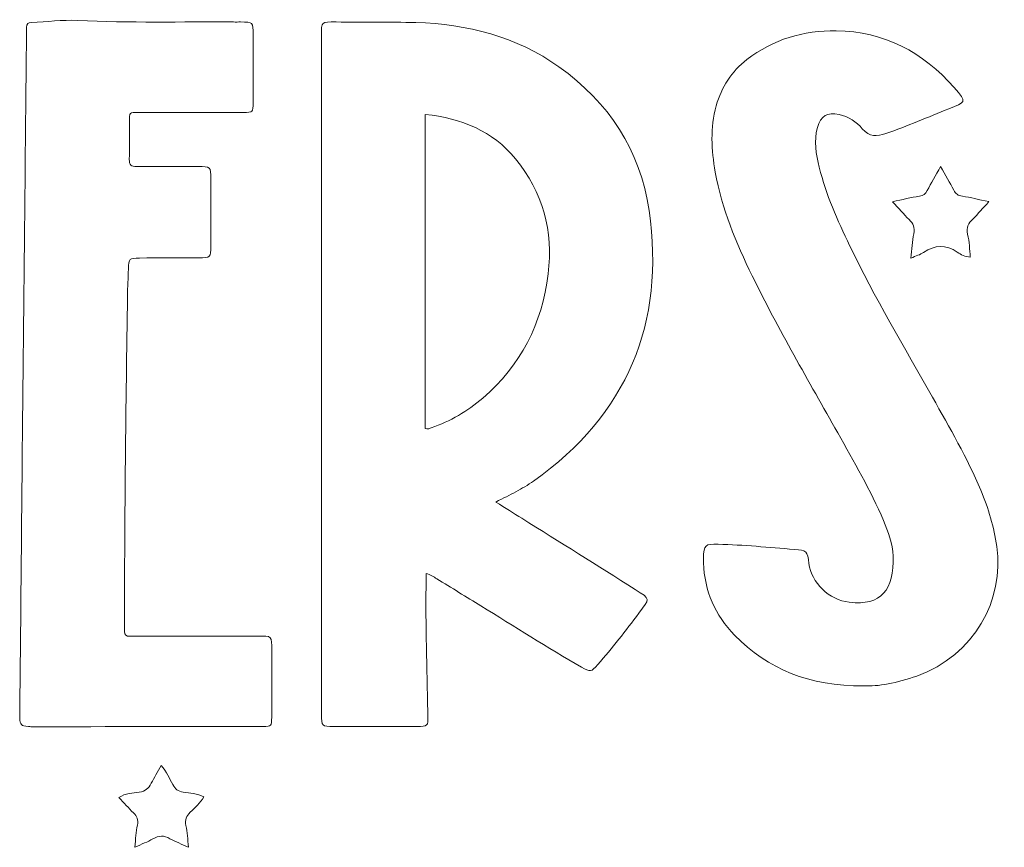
# Model space of a CAD drawing. Header units: inches. Extents: x 0.97 to 8.2, y -8.77 to -0.28.
# Tile 37 of 69: x 5.01 to 7.85, y -8.77 to -6.39. Entities that reach past the tile are written whole.
import ezdxf

# ---------------------------------------------------------------- set-up
doc = ezdxf.new("R2010")
doc.units = ezdxf.units.IN
doc.header["$MEASUREMENT"] = 0
doc.layers.add('Layer 1', color=7, linetype='Continuous')

# ---------------------------------------------------------------- blocks, each defined once
blk = doc.blocks.new('block 5')
at = {"layer": 'Layer 1', "lineweight": 0}
for points, knots in [([(6.4414, -7.7469), (6.4589, -7.7373), (6.4765, -7.7276), (6.4927, -7.7161), (6.7625, -7.5237), (6.8732, -7.2611), (6.8257, -6.9356), (6.8004, -6.7624), (6.7093, -6.6232), (6.5659, -6.5213), (6.4427, -6.4339), (6.3023, -6.3977), (6.1529, -6.3937), (6.0763, -6.3917), (5.9996, -6.3924), (5.923, -6.392), (5.8794, -6.3918), (5.881, -6.3888), (5.8811, -6.4333), (5.8811, -6.8585), (5.8811, -7.2837), (5.8811, -7.7089), (5.8811, -7.9354), (5.8811, -8.1619), (5.8811, -8.3883), (5.8811, -8.4234), (5.8814, -8.4237), (5.9163, -8.4237), (5.9963, -8.4239), (6.0763, -8.4239), (6.1563, -8.4237), (6.1878, -8.4236), (6.1883, -8.4232), (6.1877, -8.3921), (6.1862, -8.3089), (6.1839, -8.2256), (6.1827, -8.1424), (6.1819, -8.0897), (6.1825, -8.0369), (6.1825, -7.9825), (6.1956, -7.985), (6.2043, -7.9921), (6.2135, -7.9978), (6.2561, -8.0238), (6.2985, -8.0501), (6.341, -8.0761), (6.4374, -8.1352), (6.5323, -8.1968), (6.6307, -8.2525), (6.6573, -8.2675), (6.658, -8.2674), (6.6776, -8.2452), (6.7194, -8.1976), (6.7584, -8.1478), (6.7964, -8.0972), (6.829, -8.0539), (6.8317, -8.0579), (6.7853, -8.0283), (6.6769, -7.9593), (6.5675, -7.8916), (6.4585, -7.8234), (6.4351, -7.8088), (6.4118, -7.7941), (6.3837, -7.7764), (6.4061, -7.7651), (6.4241, -7.7566), (6.4414, -7.7469)], [0, 0, 0, 0, 1, 1, 1, 2, 2, 2, 3, 3, 3, 4, 4, 4, 5, 5, 5, 6, 6, 6, 7, 7, 7, 8, 8, 8, 9, 9, 9, 10, 10, 10, 11, 11, 11, 12, 12, 12, 13, 13, 13, 14, 14, 14, 15, 15, 15, 16, 16, 16, 17, 17, 17, 18, 18, 18, 19, 19, 19, 20, 20, 20, 21, 21, 21, 22, 22, 22, 22]), ([(6.4403, -6.7865), (6.5196, -6.883), (6.5501, -6.9943), (6.5348, -7.1185), (6.5171, -7.262), (6.4563, -7.3825), (6.346, -7.4771), (6.3019, -7.5149), (6.2524, -7.5437), (6.1973, -7.5626), (6.1941, -7.5636), (6.191, -7.565), (6.1878, -7.5655), (6.1858, -7.5659), (6.1835, -7.5649), (6.1804, -7.5643), (6.1804, -7.2642), (6.1804, -6.9639), (6.1804, -6.6584), (6.2848, -6.6696), (6.3742, -6.706), (6.4403, -6.7865)], [0, 0, 0, 0, 1, 1, 1, 2, 2, 2, 3, 3, 3, 4, 4, 4, 5, 5, 5, 6, 6, 6, 7, 7, 7, 7])]:
    blk.add_open_spline(points, degree=3, knots=knots, dxfattribs=at)

msp = doc.modelspace()

# ---------------------------------------------------------------- linework, layer by layer
at = {"layer": 'Layer 1', "lineweight": 0}
for points, knots in [([(5.0202, -7.4091), (5.0172, -7.7254), (5.0142, -8.0417), (5.0112, -8.3581), (5.0111, -8.3714), (5.0106, -8.3847), (5.0111, -8.398), (5.0119, -8.4199), (5.0139, -8.4217), (5.0363, -8.424), (5.0407, -8.4244), (5.0452, -8.4245), (5.0496, -8.4245), (5.2707, -8.4243), (5.4917, -8.4242), (5.7127, -8.4238), (5.7369, -8.4237), (5.7373, -8.4231), (5.7374, -8.3966), (5.7376, -8.3378), (5.7375, -8.279), (5.7374, -8.2202), (5.7374, -8.2068), (5.7376, -8.1935), (5.7372, -8.1802), (5.7369, -8.1698), (5.7318, -8.1637), (5.7208, -8.1636), (5.713, -8.1635), (5.7052, -8.1635), (5.6975, -8.1635), (5.5819, -8.1635), (5.4664, -8.1635), (5.3509, -8.1635), (5.3431, -8.1635), (5.3354, -8.1632), (5.3276, -8.1635), (5.3182, -8.1638), (5.3129, -8.1602), (5.3132, -8.1502), (5.3133, -8.1435), (5.3132, -8.1368), (5.3132, -8.1302), (5.3125, -7.8138), (5.3172, -7.4976), (5.3216, -7.1813), (5.322, -7.1557), (5.3231, -7.1302), (5.3242, -7.1047), (5.3256, -7.0738), (5.3258, -7.0733), (5.3564, -7.0729), (5.413, -7.0722), (5.4697, -7.0722), (5.5263, -7.0719), (5.5617, -7.0717), (5.5619, -7.0717), (5.562, -7.0377), (5.5621, -6.9733), (5.5621, -6.909), (5.562, -6.8446), (5.5619, -6.809), (5.5618, -6.8089), (5.5243, -6.8088), (5.4655, -6.8087), (5.4066, -6.8084), (5.3477, -6.809), (5.3321, -6.8092), (5.3263, -6.8046), (5.3268, -6.7882), (5.328, -6.7527), (5.3272, -6.7172), (5.3271, -6.6817), (5.3271, -6.6508), (5.3247, -6.6531), (5.356, -6.6531), (5.4559, -6.6531), (5.5559, -6.6532), (5.6559, -6.653), (5.6833, -6.6529), (5.6838, -6.6525), (5.684, -6.6249), (5.6843, -6.5595), (5.6842, -6.494), (5.6841, -6.4285), (5.684, -6.3921), (5.6839, -6.3921), (5.6474, -6.392), (5.6408, -6.392), (5.6341, -6.3921), (5.6274, -6.392), (5.4775, -6.3908), (5.3275, -6.3952), (5.1777, -6.3876), (5.1332, -6.3854), (5.089, -6.3917), (5.0446, -6.3932), (5.0348, -6.3935), (5.0305, -6.3974), (5.0306, -6.407), (5.0306, -6.4147), (5.0303, -6.4225), (5.0302, -6.4303), (5.027, -6.7565), (5.0237, -7.0828), (5.0205, -7.4091), (5.0204, -7.4091), (5.0203, -7.4091), (5.0202, -7.4091)], [0, 0, 0, 0, 1, 1, 1, 2, 2, 2, 3, 3, 3, 4, 4, 4, 5, 5, 5, 6, 6, 6, 7, 7, 7, 8, 8, 8, 9, 9, 9, 10, 10, 10, 11, 11, 11, 12, 12, 12, 13, 13, 13, 14, 14, 14, 15, 15, 15, 16, 16, 16, 17, 17, 17, 18, 18, 18, 19, 19, 19, 20, 20, 20, 21, 21, 21, 22, 22, 22, 23, 23, 23, 24, 24, 24, 25, 25, 25, 26, 26, 26, 27, 27, 27, 28, 28, 28, 29, 29, 29, 30, 30, 30, 31, 31, 31, 32, 32, 32, 33, 33, 33, 34, 34, 34, 35, 35, 35, 36, 36, 36, 36]), ([(7.5977, -8.2784), (7.7649, -8.2185), (7.8502, -8.0577), (7.8285, -7.905), (7.8205, -7.8484), (7.8048, -7.7947), (7.7825, -7.7425), (7.743, -7.6495), (7.6927, -7.5621), (7.6431, -7.4743), (7.5613, -7.3296), (7.4763, -7.1867), (7.4041, -7.0368), (7.369, -6.9639), (7.3361, -6.8901), (7.3167, -6.8111), (7.3075, -6.7733), (7.3002, -6.735), (7.3115, -6.6962), (7.3214, -6.662), (7.3391, -6.6516), (7.3738, -6.6588), (7.401, -6.6645), (7.4238, -6.6801), (7.4407, -6.7), (7.4614, -6.7245), (7.4824, -6.7228), (7.5086, -6.7137), (7.5703, -6.6924), (7.6301, -6.6662), (7.6907, -6.642), (7.7367, -6.6236), (7.7451, -6.6255), (7.7055, -6.5808), (7.6156, -6.4794), (7.5042, -6.419), (7.3655, -6.4174), (7.2705, -6.4163), (7.1839, -6.4419), (7.108, -6.5004), (7.0632, -6.5348), (7.0347, -6.5796), (7.0195, -6.6337), (7.0018, -6.6973), (7.005, -6.761), (7.0168, -6.8249), (7.0362, -6.9305), (7.0763, -7.0288), (7.1233, -7.1245), (7.1992, -7.2787), (7.2855, -7.4272), (7.3697, -7.5769), (7.4164, -7.66), (7.4645, -7.7423), (7.5018, -7.8302), (7.5157, -7.863), (7.5282, -7.8966), (7.5293, -7.9324), (7.5322, -8.0303), (7.4956, -8.0763), (7.4032, -8.0655), (7.3452, -8.0588), (7.2933, -8.0089), (7.2867, -7.954), (7.2824, -7.9182), (7.2803, -7.9156), (7.2444, -7.913), (7.1713, -7.9078), (7.0984, -7.8998), (7.0251, -7.8982), (6.9869, -7.8974), (6.984, -7.8998), (6.9824, -7.9385), (6.9823, -7.9429), (6.9823, -7.9474), (6.9825, -7.9518), (6.986, -8.0328), (7.016, -8.103), (7.0726, -8.1607), (7.169, -8.2592), (7.287, -8.307), (7.4446, -8.3068), (7.4844, -8.3089), (7.5417, -8.2984), (7.5977, -8.2784)], [0, 0, 0, 0, 1, 1, 1, 2, 2, 2, 3, 3, 3, 4, 4, 4, 5, 5, 5, 6, 6, 6, 7, 7, 7, 8, 8, 8, 9, 9, 9, 10, 10, 10, 11, 11, 11, 12, 12, 12, 13, 13, 13, 14, 14, 14, 15, 15, 15, 16, 16, 16, 17, 17, 17, 18, 18, 18, 19, 19, 19, 20, 20, 20, 21, 21, 21, 22, 22, 22, 23, 23, 23, 24, 24, 24, 25, 25, 25, 26, 26, 26, 27, 27, 27, 28, 28, 28, 28]), ([(7.628, -6.8781), (7.6229, -6.8878), (7.6169, -6.8927), (7.6055, -6.8944), (7.581, -6.8982), (7.5568, -6.9042), (7.5278, -6.9103), (7.5457, -6.9297), (7.5598, -6.9464), (7.5754, -6.9617), (7.5875, -6.9734), (7.5929, -6.9848), (7.589, -7.0026), (7.5842, -7.0246), (7.5837, -7.0475), (7.5811, -7.0732), (7.5956, -7.0667), (7.6076, -7.0633), (7.6175, -7.0566), (7.65, -7.0346), (7.6815, -7.0329), (7.7147, -7.0557), (7.7251, -7.0628), (7.7371, -7.0695), (7.7522, -7.0703), (7.7498, -7.0479), (7.7498, -7.0254), (7.7444, -7.0042), (7.7395, -6.9847), (7.7467, -6.9728), (7.7592, -6.9604), (7.7745, -6.9451), (7.7887, -6.9287), (7.8058, -6.9102), (7.7766, -6.9041), (7.7531, -6.8981), (7.7294, -6.8947), (7.7167, -6.8929), (7.71, -6.8874), (7.7044, -6.8766), (7.6934, -6.8552), (7.6811, -6.8346), (7.6666, -6.8087), (7.6515, -6.8356), (7.6392, -6.8565), (7.628, -6.8781)], [0, 0, 0, 0, 1, 1, 1, 2, 2, 2, 3, 3, 3, 4, 4, 4, 5, 5, 5, 6, 6, 6, 7, 7, 7, 8, 8, 8, 9, 9, 9, 10, 10, 10, 11, 11, 11, 12, 12, 12, 13, 13, 13, 14, 14, 14, 15, 15, 15, 15]), ([(5.3949, -8.748), (5.4117, -8.7386), (5.4268, -8.7372), (5.4441, -8.7474), (5.46, -8.7567), (5.4776, -8.7631), (5.4973, -8.7721), (5.4948, -8.7487), (5.4945, -8.7286), (5.4902, -8.7095), (5.4864, -8.6929), (5.4915, -8.6824), (5.5026, -8.6713), (5.5164, -8.6575), (5.5314, -8.6444), (5.542, -8.6269), (5.5224, -8.6166), (5.5018, -8.6166), (5.4825, -8.6131), (5.4675, -8.6103), (5.4591, -8.6043), (5.4521, -8.5916), (5.4422, -8.5738), (5.4343, -8.5545), (5.4189, -8.5362), (5.4082, -8.5553), (5.3985, -8.5711), (5.3901, -8.5876), (5.3826, -8.6023), (5.3734, -8.6106), (5.3554, -8.6136), (5.3368, -8.6167), (5.316, -8.6156), (5.2966, -8.6286), (5.3114, -8.6443), (5.3245, -8.6591), (5.3387, -8.6729), (5.3491, -8.683), (5.3534, -8.6931), (5.35, -8.7082), (5.3458, -8.7275), (5.3452, -8.7475), (5.3424, -8.7723), (5.3631, -8.7629), (5.3796, -8.7566), (5.3949, -8.748)], [0, 0, 0, 0, 1, 1, 1, 2, 2, 2, 3, 3, 3, 4, 4, 4, 5, 5, 5, 6, 6, 6, 7, 7, 7, 8, 8, 8, 9, 9, 9, 10, 10, 10, 11, 11, 11, 12, 12, 12, 13, 13, 13, 14, 14, 14, 15, 15, 15, 15])]:
    msp.add_open_spline(points, degree=3, knots=knots, dxfattribs=at)

# ---------------------------------------------------------------- block references
at = {"layer": 'Layer 1'}
msp.add_blockref('block 5', (0, 0), dxfattribs=at)

doc.saveas('drawing.dxf')
